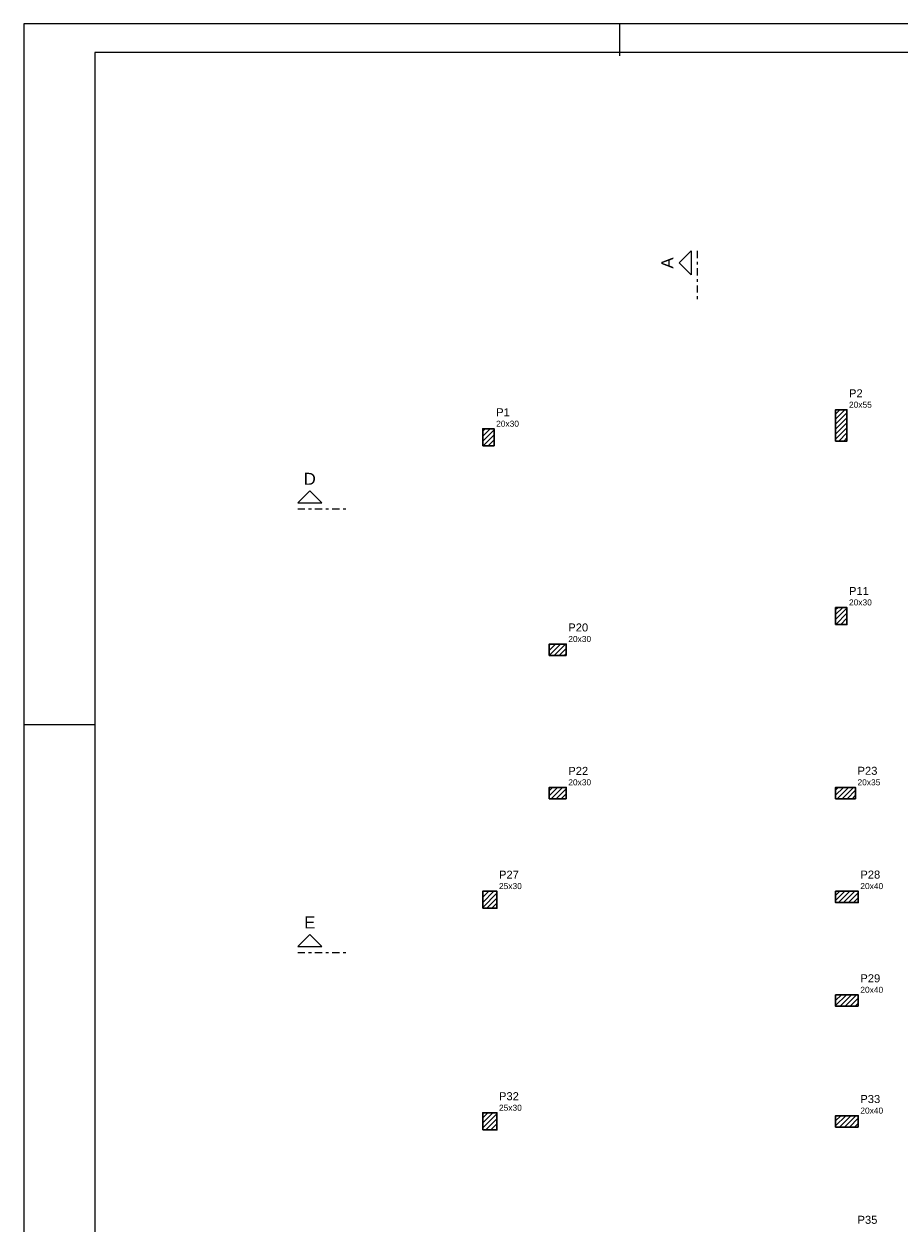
# Model space of a CAD drawing. Header units: millimetres. Extents: x 0 to 119, y 0 to 84.
# Tile 3 of 9: x 0 to 31, y 42 to 84. Entities that reach past the tile are written whole.
import ezdxf

# ---------------------------------------------------------------- set-up
doc = ezdxf.new("R2010")
doc.units = ezdxf.units.MM
doc.header["$MEASUREMENT"] = 0
doc.linetypes.add('DASHDOT', pattern=[2.54, 1.27, -0.635, 0, -0.635])
doc.linetypes.add('NULL', pattern=[0])
for name, color, linetype, lineweight in [('FO-Cortes', 9, 'DASHDOT', 5), ('FO-Hachura pilar que passa', 19, 'Continuous', 5), ('FO-Pilares', 4, 'Continuous', 30), ('FO-Textos dos pilares', 7, 'Continuous', 5)]:
    doc.layers.add(name, color=color, linetype=linetype, lineweight=lineweight)
doc.layers.add('SEDUC_MARF', color=1, linetype='Continuous')
doc.layers.add('SEDUC_MARGG', color=7, linetype='Continuous')
doc.styles.add('Arial', font='txt')

msp = doc.modelspace()

# ---------------------------------------------------------------- hatches: boundary and pattern name
at = {"layer": 'FO-Hachura pilar que passa', "linetype": 'Continuous'}
h = msp.add_hatch(dxfattribs=at)
h.set_pattern_fill('ANSI31', color=19, style=0)
h.paths.add_polyline_path([(28.6242, 69.3946), (28.8242, 69.3946), (29.0242, 69.3946), (29.0242, 69.9446), (29.0242, 70.4946), (28.8242, 70.4946), (28.6242, 70.4946), (28.6242, 69.9446)])
h = msp.add_hatch(dxfattribs=at)
h.set_pattern_fill('ANSI31', color=19, style=0)
h.paths.add_polyline_path([(16.1808, 69.2258), (16.3808, 69.2258), (16.5808, 69.2258), (16.5808, 69.5258), (16.5808, 69.8258), (16.3808, 69.8258), (16.1808, 69.8258), (16.1808, 69.5258)])
h = msp.add_hatch(dxfattribs=at)
h.set_pattern_fill('ANSI31', color=19, style=0)
h.paths.add_polyline_path([(28.6242, 62.923), (28.8242, 62.923), (29.0242, 62.923), (29.0242, 63.223), (29.0242, 63.523), (28.8242, 63.523), (28.6242, 63.523), (28.6242, 63.223)])
h = msp.add_hatch(dxfattribs=at)
h.set_pattern_fill('ANSI31', color=19, style=0)
h.paths.add_polyline_path([(19.1248, 61.8336), (19.1248, 62.0336), (19.1248, 62.2336), (18.8248, 62.2336), (18.5248, 62.2336), (18.5248, 62.0336), (18.5248, 61.8336), (18.8248, 61.8336)])
h = msp.add_hatch(dxfattribs=at)
h.set_pattern_fill('ANSI31', color=19, style=0)
h.paths.add_polyline_path([(19.1248, 56.78), (19.1248, 56.98), (19.1248, 57.18), (18.8248, 57.18), (18.5248, 57.18), (18.5248, 56.98), (18.5248, 56.78), (18.8248, 56.78)])
h = msp.add_hatch(dxfattribs=at)
h.set_pattern_fill('ANSI31', color=19, style=0)
h.paths.add_polyline_path([(29.3242, 56.78), (29.3242, 56.98), (29.3242, 57.18), (28.9742, 57.18), (28.6242, 57.18), (28.6242, 56.98), (28.6242, 56.78), (28.9742, 56.78)])
h = msp.add_hatch(dxfattribs=at)
h.set_pattern_fill('ANSI31', color=19, style=0)
h.paths.add_polyline_path([(16.1808, 52.9198), (16.4308, 52.9198), (16.6808, 52.9198), (16.6808, 53.2198), (16.6808, 53.5198), (16.4308, 53.5198), (16.1808, 53.5198), (16.1808, 53.2198)])
h = msp.add_hatch(dxfattribs=at)
h.set_pattern_fill('ANSI31', color=19, style=0)
h.paths.add_polyline_path([(28.6242, 53.5198), (28.6242, 53.3198), (28.6242, 53.1198), (29.0242, 53.1198), (29.4242, 53.1198), (29.4242, 53.3198), (29.4242, 53.5198), (29.0242, 53.5198)])
h = msp.add_hatch(dxfattribs=at)
h.set_pattern_fill('ANSI31', color=19, style=0)
h.paths.add_polyline_path([(29.4242, 49.4628), (29.4242, 49.6628), (29.4242, 49.8628), (29.0242, 49.8628), (28.6242, 49.8628), (28.6242, 49.6628), (28.6242, 49.4628), (29.0242, 49.4628)])
h = msp.add_hatch(dxfattribs=at)
h.set_pattern_fill('ANSI31', color=19, style=0)
h.paths.add_polyline_path([(16.1808, 45.1044), (16.4308, 45.1044), (16.6808, 45.1044), (16.6808, 45.4044), (16.6808, 45.7044), (16.4308, 45.7044), (16.1808, 45.7044), (16.1808, 45.4044)])
h = msp.add_hatch(dxfattribs=at)
h.set_pattern_fill('ANSI31', color=19, style=0)
h.paths.add_polyline_path([(29.4242, 45.2044), (29.4242, 45.4044), (29.4242, 45.6044), (29.0242, 45.6044), (28.6242, 45.6044), (28.6242, 45.4044), (28.6242, 45.2044), (29.0242, 45.2044)])

# ---------------------------------------------------------------- linework, layer by layer
at = {"layer": 'FO-Cortes', "ltscale": 0.2}
for p, q in [((23.7447, 76.0965), (23.7447, 74.4021)), ((9.6534, 67.0023), (11.3478, 67.0023)), ((9.6534, 51.3575), (11.3478, 51.3575))]:
    msp.add_line(p, q, dxfattribs=at)
at = {"layer": 'FO-Cortes', "linetype": 'Continuous', "ltscale": 0.2}
for points in [[(23.5329, 76.0965), (23.5329, 75.2493), (23.1093, 75.6729), (23.5329, 76.0965)], [(9.6534, 67.2141), (10.5006, 67.2141), (10.077, 67.6377), (9.6534, 67.2141)], [(9.6534, 51.5693), (10.5006, 51.5693), (10.077, 51.9929), (9.6534, 51.5693)]]:
    msp.add_lwpolyline(points, close=True, dxfattribs=at)
at = {"layer": 'FO-Pilares'}
for points in [[(28.6242, 69.3946), (28.8242, 69.3946), (29.0242, 69.3946), (29.0242, 69.9446), (29.0242, 70.4946), (28.8242, 70.4946), (28.6242, 70.4946), (28.6242, 69.9446), (28.6242, 69.3946)], [(16.1808, 69.2258), (16.3808, 69.2258), (16.5808, 69.2258), (16.5808, 69.5258), (16.5808, 69.8258), (16.3808, 69.8258), (16.1808, 69.8258), (16.1808, 69.5258), (16.1808, 69.2258)], [(28.6242, 62.923), (28.8242, 62.923), (29.0242, 62.923), (29.0242, 63.223), (29.0242, 63.523), (28.8242, 63.523), (28.6242, 63.523), (28.6242, 63.223), (28.6242, 62.923)], [(19.1248, 61.8336), (19.1248, 62.0336), (19.1248, 62.2336), (18.8248, 62.2336), (18.5248, 62.2336), (18.5248, 62.0336), (18.5248, 61.8336), (18.8248, 61.8336), (19.1248, 61.8336)], [(19.1248, 56.78), (19.1248, 56.98), (19.1248, 57.18), (18.8248, 57.18), (18.5248, 57.18), (18.5248, 56.98), (18.5248, 56.78), (18.8248, 56.78), (19.1248, 56.78)], [(29.3242, 56.78), (29.3242, 56.98), (29.3242, 57.18), (28.9742, 57.18), (28.6242, 57.18), (28.6242, 56.98), (28.6242, 56.78), (28.9742, 56.78), (29.3242, 56.78)], [(16.1808, 52.9198), (16.4308, 52.9198), (16.6808, 52.9198), (16.6808, 53.2198), (16.6808, 53.5198), (16.4308, 53.5198), (16.1808, 53.5198), (16.1808, 53.2198), (16.1808, 52.9198)], [(28.6242, 53.5198), (28.6242, 53.3198), (28.6242, 53.1198), (29.0242, 53.1198), (29.4242, 53.1198), (29.4242, 53.3198), (29.4242, 53.5198), (29.0242, 53.5198), (28.6242, 53.5198)], [(29.4242, 49.4628), (29.4242, 49.6628), (29.4242, 49.8628), (29.0242, 49.8628), (28.6242, 49.8628), (28.6242, 49.6628), (28.6242, 49.4628), (29.0242, 49.4628), (29.4242, 49.4628)], [(16.1808, 45.1044), (16.4308, 45.1044), (16.6808, 45.1044), (16.6808, 45.4044), (16.6808, 45.7044), (16.4308, 45.7044), (16.1808, 45.7044), (16.1808, 45.4044), (16.1808, 45.1044)], [(29.4242, 45.2044), (29.4242, 45.4044), (29.4242, 45.6044), (29.0242, 45.6044), (28.6242, 45.6044), (28.6242, 45.4044), (28.6242, 45.2044), (29.0242, 45.2044), (29.4242, 45.2044)]]:
    msp.add_lwpolyline(points, close=True, dxfattribs=at)
at = {"layer": 'SEDUC_MARF'}
for p, q in [((21.0015, 84.1), (21.0015, 82.9804)), ((0, 59.4), (2.5, 59.4))]:
    msp.add_line(p, q, dxfattribs=at)
msp.add_lwpolyline([(118.9, 84.1), (0, 84.1), (0, 0), (118.9, 0)], close=True, dxfattribs=at)
at = {"layer": 'SEDUC_MARGG'}
msp.add_lwpolyline([(2.5, 1), (117.9, 1), (117.9, 83.1), (2.5, 83.1), (2.5, 1)], dxfattribs=at)

# ---------------------------------------------------------------- texts
at = {"layer": 'FO-Cortes', "linetype": 'NULL', "ltscale": 0.2, "insert": (22.8974, 75.6728), "char_height": 0.4236, "width": 0.773711, "attachment_point": 8, "rotation": 90.00021, "line_spacing_factor": 0.798, "style": 'Arial'}
msp.add_mtext('A', dxfattribs=at)
at = {"layer": 'FO-Cortes', "linetype": 'NULL', "ltscale": 0.2, "char_height": 0.4236, "attachment_point": 8, "line_spacing_factor": 0.798, "style": 'Arial'}
for s, insert, width in [('D', (10.0772, 67.8496), 0.837715), ('E', (10.0772, 52.2046), 0.773711)]:
    msp.add_mtext(s, dxfattribs=dict(at, insert=insert, width=width))
at = {"layer": 'FO-Textos dos pilares', "linetype": 'NULL', "attachment_point": 7, "line_spacing_factor": 0.798, "style": 'Arial'}
for s, insert, char_height, width in [('P2', (29.0952, 70.936), 0.2824, 0.954053), ('20x55', (29.0952, 70.5657), 0.2118, 1.580273), ('P1', (16.6512, 70.267), 0.2824, 0.954053), ('20x30', (16.6512, 69.8967), 0.2118, 1.580273), ('P11', (29.0952, 63.964), 0.2824, 1.387852), ('20x30', (29.0952, 63.5937), 0.2118, 1.580273), ('P20', (19.1952, 62.675), 0.2824, 1.387852), ('20x30', (19.1952, 62.3047), 0.2118, 1.580273), ('P22', (19.1952, 57.621), 0.2824, 1.387852), ('P23', (29.3952, 57.621), 0.2824, 1.387852), ('20x30', (19.1952, 57.2507), 0.2118, 1.580273), ('20x35', (29.3952, 57.2507), 0.2118, 1.580273), ('P27', (16.7512, 53.961), 0.2824, 1.387852), ('P28', (29.4952, 53.961), 0.2824, 1.387852), ('25x30', (16.7512, 53.5907), 0.2118, 1.580273), ('20x40', (29.4952, 53.5907), 0.2118, 1.580273), ('P29', (29.4952, 50.304), 0.2824, 1.387852), ('20x40', (29.4952, 49.9337), 0.2118, 1.580273), ('P32', (16.7512, 46.146), 0.2824, 1.387852), ('P33', (29.4952, 46.046), 0.2824, 1.387852), ('25x30', (16.7512, 45.7747), 0.2118, 1.580273), ('20x40', (29.4952, 45.6747), 0.2118, 1.580273), ('P35', (29.3952, 41.787), 0.2824, 1.387852)]:
    msp.add_mtext(s, dxfattribs=dict(at, insert=insert, char_height=char_height, width=width))

doc.saveas('drawing.dxf')
